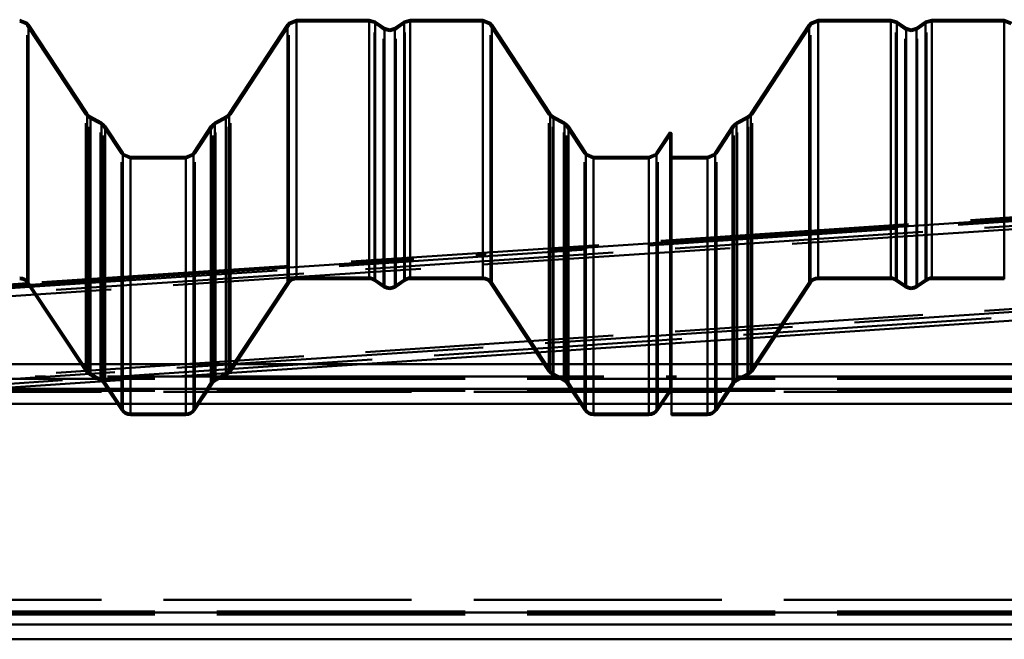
# Paper-space layout 'Layout1' of a CAD drawing. Extents: x -2 to 1033, y -36 to 596.
# Tile 8 of 256: x 66 to 78, y 236 to 243. Entities that reach past the tile are written whole.
import ezdxf

# ---------------------------------------------------------------- set-up
doc = ezdxf.new("R2010")
doc.units = 0
doc.linetypes.add('ACAD_ISO02W100', pattern=[15, 12, -3])
doc.linetypes.add('ACAD_ISO04W100', pattern=[30.5, 24, -3, 0.5, -3])
doc.layers.add('SS_PLECHY', color=7, linetype='CONTINUOUS', lineweight=50, true_color=0xb47846)
doc.layers.add('SS_VAZNICE', color=123, linetype='CONTINUOUS', lineweight=50)
doc.layers.add('SS_ZTUŽENÍ STŘECHA', color=211, linetype='CONTINUOUS', lineweight=50)

psp = doc.layouts.get("Layout1")

# ---------------------------------------------------------------- linework, layer by layer
at = {"layer": 'SS_PLECHY', "color": 5, "linetype": 'Continuous', "ltscale": 0.25}
for p, q in [((66.3434, 243.2674), (66.2514, 243.3057)), ((69.5986, 243.3057), (69.5067, 243.2674)), ((70.4765, 243.3057), (69.5986, 243.3057)), ((69.5986, 243.3057), (69.5986, 240.1892)), ((70.5505, 243.2824), (70.4765, 243.3057)), ((70.4765, 243.3057), (70.4765, 240.1892)), ((70.9715, 243.3057), (70.8975, 243.2824)), ((71.8494, 243.3057), (70.9715, 243.3057)), ((70.9715, 243.3057), (70.9715, 240.1892)), ((71.9414, 243.2674), (71.8494, 243.3057)), ((71.8494, 243.3057), (71.8494, 240.1892)), ((75.903, 243.3057), (75.811, 243.2674)), ((76.7809, 243.3057), (75.903, 243.3057)), ((75.903, 243.3057), (75.903, 240.1892)), ((76.8549, 243.2824), (76.7809, 243.3057)), ((76.7809, 243.3057), (76.7809, 240.1892)), ((77.2759, 243.3057), (77.2019, 243.2824)), ((78.1538, 243.3057), (77.2759, 243.3057)), ((77.2759, 243.3057), (77.2759, 240.1892)), ((78.2457, 243.2674), (78.1538, 243.3057)), ((78.1538, 243.3057), (78.1538, 240.1892)), ((66.3599, 243.247), (66.3434, 243.2674)), ((67.0667, 242.1714), (66.3599, 243.247)), ((66.3599, 243.247), (66.3599, 240.1311)), ((69.4901, 243.247), (68.7834, 242.1714)), ((69.5067, 243.2674), (69.4901, 243.247)), ((69.4901, 243.247), (69.4901, 240.1311)), ((70.6614, 243.2053), (70.5505, 243.2824)), ((70.5505, 243.2824), (70.5505, 240.1662)), ((70.724, 243.1857), (70.6614, 243.2053)), ((70.6614, 243.2053), (70.6614, 240.0897)), ((70.7866, 243.2053), (70.724, 243.1857)), ((70.8975, 243.2824), (70.7866, 243.2053)), ((70.7866, 243.2053), (70.7866, 240.0897)), ((70.8975, 243.2824), (70.8975, 240.1662)), ((71.9579, 243.247), (71.9414, 243.2674)), ((72.6647, 242.1714), (71.9579, 243.247)), ((71.9579, 243.247), (71.9579, 240.1311)), ((75.7945, 243.247), (75.0877, 242.1714)), ((75.811, 243.2674), (75.7945, 243.247)), ((75.7945, 243.247), (75.7945, 240.1311)), ((76.9657, 243.2053), (76.8549, 243.2824)), ((76.8549, 243.2824), (76.8549, 240.1662)), ((77.0284, 243.1857), (76.9657, 243.2053)), ((76.9657, 243.2053), (76.9657, 240.0897)), ((77.091, 243.2053), (77.0284, 243.1857)), ((77.2019, 243.2824), (77.091, 243.2053)), ((77.091, 243.2053), (77.091, 240.0897)), ((77.2019, 243.2824), (77.2019, 240.1662)), ((67.0807, 242.1542), (67.0667, 242.1714)), ((67.0667, 242.1714), (67.0667, 239.0649)), ((67.1064, 242.135), (67.0807, 242.1542)), ((67.2391, 242.0633), (67.1064, 242.135)), ((67.1064, 242.135), (67.1064, 239.0288)), ((68.7436, 242.135), (68.6109, 242.0633)), ((68.7693, 242.1542), (68.7436, 242.135)), ((68.7436, 242.135), (68.7436, 239.0288)), ((68.7834, 242.1714), (68.7693, 242.1542)), ((68.7834, 242.1714), (68.7834, 239.0649)), ((72.6787, 242.1542), (72.6647, 242.1714)), ((72.6647, 242.1714), (72.6647, 239.0649)), ((72.7044, 242.135), (72.6787, 242.1542)), ((72.8371, 242.0633), (72.7044, 242.135)), ((72.7044, 242.135), (72.7044, 239.0288)), ((75.048, 242.135), (74.9153, 242.0633)), ((75.0737, 242.1542), (75.048, 242.135)), ((75.048, 242.135), (75.048, 239.0288)), ((75.0877, 242.1714), (75.0737, 242.1542)), ((75.0877, 242.1714), (75.0877, 239.0649)), ((67.2695, 242.0407), (67.2391, 242.0633)), ((67.2391, 242.0633), (67.2391, 238.9578)), ((67.286, 242.0203), (67.2695, 242.0407)), ((67.4978, 241.698), (67.286, 242.0203)), ((67.286, 242.0203), (67.286, 238.9151)), ((68.564, 242.0203), (68.3523, 241.698)), ((68.5806, 242.0407), (68.564, 242.0203)), ((68.564, 242.0203), (68.564, 238.9151)), ((68.6109, 242.0633), (68.5806, 242.0407)), ((68.6109, 242.0633), (68.6109, 238.9578)), ((72.8675, 242.0407), (72.8371, 242.0633)), ((72.8371, 242.0633), (72.8371, 238.9578)), ((72.884, 242.0203), (72.8675, 242.0407)), ((73.0958, 241.698), (72.884, 242.0203)), ((72.884, 242.0203), (72.884, 238.9151)), ((74.8684, 242.0203), (74.6566, 241.698)), ((74.8849, 242.0407), (74.8684, 242.0203)), ((74.8684, 242.0203), (74.8684, 238.9151)), ((74.9153, 242.0633), (74.8849, 242.0407)), ((74.9153, 242.0633), (74.9153, 238.9578)), ((74.1127, 241.9452), (73.9503, 241.698)), ((74.1294, 241.9341), (74.1127, 241.9452)), ((74.1127, 241.9452), (74.1127, 238.8407)), ((74.1294, 238.8297), (74.1294, 241.9341)), ((67.5118, 241.6807), (67.4978, 241.698)), ((67.4978, 241.698), (67.4978, 238.5956)), ((67.5896, 241.6484), (67.5118, 241.6807)), ((68.2604, 241.6484), (67.5896, 241.6484)), ((67.5896, 241.6484), (67.5896, 238.5465)), ((68.3382, 241.6807), (68.2604, 241.6484)), ((68.2604, 241.6484), (68.2604, 238.5465)), ((68.3523, 241.698), (68.3382, 241.6807)), ((68.3523, 241.698), (68.3523, 238.5956)), ((73.1098, 241.6807), (73.0958, 241.698)), ((73.0958, 241.698), (73.0958, 238.5956)), ((73.1876, 241.6484), (73.1098, 241.6807)), ((73.8584, 241.6484), (73.1876, 241.6484)), ((73.1876, 241.6484), (73.1876, 238.5465)), ((73.9362, 241.6807), (73.8584, 241.6484)), ((73.8584, 241.6484), (73.8584, 238.5465)), ((73.9503, 241.698), (73.9362, 241.6807)), ((73.9503, 241.698), (73.9503, 238.5956)), ((74.5648, 241.6484), (74.1294, 241.6484)), ((74.6426, 241.6807), (74.5648, 241.6484)), ((74.5648, 238.5465), (74.5648, 241.6484)), ((74.6566, 241.698), (74.6426, 241.6807)), ((74.6566, 241.698), (74.6566, 238.5956)), ((66.3433, 240.1201), (67.05, 239.054)), ((66.3599, 240.1311), (67.0667, 239.0649)), ((68.7834, 239.0649), (69.4901, 240.1311)), ((68.8, 239.054), (69.5068, 240.1201)), ((69.5986, 240.1892), (70.4765, 240.1892)), ((69.5986, 240.1693), (70.4765, 240.1693)), ((70.5392, 240.1498), (70.65, 240.0734)), ((70.5505, 240.1662), (70.6614, 240.0897)), ((70.7866, 240.0897), (70.8975, 240.1662)), ((70.798, 240.0734), (70.9089, 240.1498)), ((70.9715, 240.1892), (71.8494, 240.1892)), ((70.9715, 240.1693), (71.8494, 240.1693)), ((71.9413, 240.1201), (72.648, 239.054)), ((71.9579, 240.1311), (72.6647, 239.0649)), ((75.0877, 239.0649), (75.7945, 240.1311)), ((75.1044, 239.054), (75.8111, 240.1201)), ((75.903, 240.1892), (76.7809, 240.1892)), ((75.903, 240.1693), (76.7809, 240.1693)), ((76.8435, 240.1498), (76.9544, 240.0734)), ((76.8549, 240.1662), (76.9657, 240.0897)), ((77.091, 240.0897), (77.2019, 240.1662)), ((77.1024, 240.0734), (77.2132, 240.1498)), ((77.2759, 240.1892), (78.1538, 240.1892)), ((77.2759, 240.1693), (78.1538, 240.1693)), ((67.0969, 239.0113), (67.2296, 238.9402)), ((67.1064, 239.0288), (67.2391, 238.9578)), ((68.6109, 238.9578), (68.7436, 239.0288)), ((68.6204, 238.9402), (68.7531, 239.0113)), ((72.6949, 239.0113), (72.8276, 238.9402)), ((72.7044, 239.0288), (72.8371, 238.9578)), ((74.9153, 238.9578), (75.048, 239.0288)), ((74.9248, 238.9402), (75.0574, 239.0113)), ((67.2694, 238.9041), (67.4811, 238.5847)), ((67.286, 238.9151), (67.4978, 238.5956)), ((68.3523, 238.5956), (68.564, 238.9151)), ((68.3689, 238.5847), (68.5807, 238.9041)), ((72.8674, 238.9041), (73.0791, 238.5847)), ((72.884, 238.9151), (73.0958, 238.5956)), ((74.6566, 238.5956), (74.8684, 238.9151)), ((74.6733, 238.5847), (74.885, 238.9041)), ((73.9503, 238.5956), (74.1127, 238.8407)), ((73.9669, 238.5847), (74.1294, 238.8297)), ((74.1127, 238.8407), (74.1294, 238.8297)), ((74.1294, 238.5465), (74.1294, 238.8297)), ((67.5896, 238.5465), (68.2604, 238.5465)), ((67.5896, 238.5265), (68.2604, 238.5265)), ((73.1876, 238.5465), (73.8584, 238.5465)), ((73.1876, 238.5265), (73.8584, 238.5265)), ((74.1294, 238.5465), (74.5648, 238.5465)), ((74.1294, 238.5265), (74.1294, 238.5465)), ((74.1294, 238.5265), (74.5648, 238.5265))]:
    psp.add_line(p, q, dxfattribs=at)
at = {"layer": 'SS_PLECHY', "color": 5, "linetype": 'ACAD_ISO02W100', "ltscale": 0.25}
for p, q in [((66.3292, 243.2532), (66.2514, 243.2856)), ((69.5986, 243.2856), (69.5208, 243.2532)), ((70.4765, 243.2856), (69.5986, 243.2856)), ((70.5392, 243.2659), (70.4765, 243.2856)), ((70.9715, 243.2856), (70.9089, 243.2659)), ((71.8494, 243.2856), (70.9715, 243.2856)), ((71.9272, 243.2532), (71.8494, 243.2856)), ((75.903, 243.2856), (75.8252, 243.2532)), ((76.7809, 243.2856), (75.903, 243.2856)), ((76.8435, 243.2659), (76.7809, 243.2856)), ((77.2759, 243.2856), (77.2132, 243.2659)), ((78.1538, 243.2856), (77.2759, 243.2856)), ((78.2316, 243.2532), (78.1538, 243.2856)), ((66.3433, 243.236), (66.3292, 243.2532)), ((67.05, 242.1604), (66.3433, 243.236)), ((66.3433, 240.1201), (66.3433, 243.236)), ((69.5068, 243.236), (68.8, 242.1604)), ((69.5208, 243.2532), (69.5068, 243.236)), ((69.5068, 240.1201), (69.5068, 243.236)), ((70.65, 243.1888), (70.5392, 243.2659)), ((70.5392, 240.1498), (70.5392, 243.2659)), ((70.724, 243.1656), (70.65, 243.1888)), ((70.65, 240.0734), (70.65, 243.1888)), ((70.798, 243.1888), (70.724, 243.1656)), ((70.9089, 243.2659), (70.798, 243.1888)), ((70.798, 240.0734), (70.798, 243.1888)), ((70.9089, 240.1498), (70.9089, 243.2659)), ((71.9413, 243.236), (71.9272, 243.2532)), ((72.648, 242.1604), (71.9413, 243.236)), ((71.9413, 240.1201), (71.9413, 243.236)), ((75.8111, 243.236), (75.1044, 242.1604)), ((75.8252, 243.2532), (75.8111, 243.236)), ((75.8111, 240.1201), (75.8111, 243.236)), ((76.9544, 243.1888), (76.8435, 243.2659)), ((76.8435, 240.1498), (76.8435, 243.2659)), ((77.0284, 243.1656), (76.9544, 243.1888)), ((76.9544, 240.0734), (76.9544, 243.1888)), ((77.1024, 243.1888), (77.0284, 243.1656)), ((77.2132, 243.2659), (77.1024, 243.1888)), ((77.1024, 240.0734), (77.1024, 243.1888)), ((77.2132, 240.1498), (77.2132, 243.2659)), ((67.0666, 242.14), (67.05, 242.1604)), ((67.05, 239.054), (67.05, 242.1604)), ((67.0969, 242.1173), (67.0666, 242.14)), ((67.2296, 242.0457), (67.0969, 242.1173)), ((67.0969, 239.0113), (67.0969, 242.1173)), ((68.7531, 242.1173), (68.6204, 242.0457)), ((68.7835, 242.14), (68.7531, 242.1173)), ((68.7531, 239.0113), (68.7531, 242.1173)), ((68.8, 242.1604), (68.7835, 242.14)), ((68.8, 239.054), (68.8, 242.1604)), ((72.6646, 242.14), (72.648, 242.1604)), ((72.648, 239.054), (72.648, 242.1604)), ((72.6949, 242.1173), (72.6646, 242.14)), ((72.8276, 242.0457), (72.6949, 242.1173)), ((72.6949, 239.0113), (72.6949, 242.1173)), ((75.0574, 242.1173), (74.9248, 242.0457)), ((75.0878, 242.14), (75.0574, 242.1173)), ((75.0574, 239.0113), (75.0574, 242.1173)), ((75.1044, 242.1604), (75.0878, 242.14)), ((75.1044, 239.054), (75.1044, 242.1604)), ((67.2553, 242.0265), (67.2296, 242.0457)), ((67.2296, 238.9402), (67.2296, 242.0457)), ((67.2694, 242.0092), (67.2553, 242.0265)), ((67.4811, 241.6869), (67.2694, 242.0092)), ((67.2694, 238.9041), (67.2694, 242.0092)), ((68.5807, 242.0092), (68.3689, 241.6869)), ((68.5947, 242.0265), (68.5807, 242.0092)), ((68.5807, 238.9041), (68.5807, 242.0092)), ((68.6204, 242.0457), (68.5947, 242.0265)), ((68.6204, 238.9402), (68.6204, 242.0457)), ((72.8533, 242.0265), (72.8276, 242.0457)), ((72.8276, 238.9402), (72.8276, 242.0457)), ((72.8674, 242.0092), (72.8533, 242.0265)), ((73.0791, 241.6869), (72.8674, 242.0092)), ((72.8674, 238.9041), (72.8674, 242.0092)), ((74.885, 242.0092), (74.6733, 241.6869)), ((74.8991, 242.0265), (74.885, 242.0092)), ((74.885, 238.9041), (74.885, 242.0092)), ((74.9248, 242.0457), (74.8991, 242.0265)), ((74.9248, 238.9402), (74.9248, 242.0457)), ((74.1294, 241.9341), (73.9669, 241.6869)), ((67.4977, 241.6665), (67.4811, 241.6869)), ((67.4811, 238.5847), (67.4811, 241.6869)), ((67.5896, 241.6283), (67.4977, 241.6665)), ((67.5896, 241.6283), (68.2604, 241.6283)), ((68.3524, 241.6665), (68.2604, 241.6283)), ((68.3689, 241.6869), (68.3524, 241.6665)), ((68.3689, 238.5847), (68.3689, 241.6869)), ((73.0957, 241.6665), (73.0791, 241.6869)), ((73.0791, 238.5847), (73.0791, 241.6869)), ((73.1876, 241.6283), (73.0957, 241.6665)), ((73.1876, 241.6283), (73.8584, 241.6283)), ((73.9504, 241.6665), (73.8584, 241.6283)), ((73.9669, 241.6869), (73.9504, 241.6665)), ((73.9669, 238.5847), (73.9669, 241.6869)), ((74.1294, 241.6283), (74.5648, 241.6283)), ((74.6567, 241.6665), (74.5648, 241.6283)), ((74.6733, 241.6869), (74.6567, 241.6665)), ((74.6733, 238.5847), (74.6733, 241.6869)), ((69.5986, 240.1892), (69.5986, 240.1693)), ((70.4765, 240.1892), (70.4765, 240.1693)), ((70.9715, 240.1892), (70.9715, 240.1693)), ((71.8494, 240.1892), (71.8494, 240.1693)), ((75.903, 240.1892), (75.903, 240.1693)), ((76.7809, 240.1892), (76.7809, 240.1693)), ((77.2759, 240.1892), (77.2759, 240.1693)), ((78.1538, 240.1892), (78.1538, 240.1693)), ((67.5896, 238.5465), (67.5896, 238.5265)), ((68.2604, 238.5465), (68.2604, 238.5265)), ((73.1876, 238.5465), (73.1876, 238.5265)), ((73.8584, 238.5465), (73.8584, 238.5265)), ((74.5648, 238.5265), (74.5648, 238.5465))]:
    psp.add_line(p, q, dxfattribs=at)
at = {"layer": 'SS_PLECHY', "color": 5, "linetype": 'Continuous', "ltscale": 0.25, "extrusion": (2.92942e-12, 0.093704, -0.9956)}
psp.add_arc((-66.2514, 239.0035, 22.4945), 0.13, 90, 146.57519, dxfattribs=at)
at = {"layer": 'SS_PLECHY', "color": 5, "linetype": 'Continuous', "ltscale": 0.25, "extrusion": (2.92641e-12, 0.093704, -0.9956)}
psp.add_arc((-66.2514, 239.0035, 22.4945), 0.11, 90, 146.57519, dxfattribs=at)
at = {"layer": 'SS_PLECHY', "color": 5, "linetype": 'Continuous', "ltscale": 0.25, "extrusion": (-6.11767e-12, 0.093704, -0.9956)}
psp.add_arc((-69.5986, 239.0035, 22.4945), 0.13, 33.42481, 90, dxfattribs=at)
at = {"layer": 'SS_PLECHY', "color": 5, "linetype": 'Continuous', "ltscale": 0.25, "extrusion": (-7.00361e-12, 0.093704, -0.9956)}
psp.add_arc((-69.5986, 239.0035, 22.4945), 0.11, 33.42481, 90, dxfattribs=at)
at = {"layer": 'SS_PLECHY', "color": 5, "linetype": 'Continuous', "ltscale": 0.25, "extrusion": (2.764e-12, 0.093704, -0.9956)}
psp.add_arc((-70.4765, 239.0035, 22.4945), 0.13, 90, 124.70088, dxfattribs=at)
at = {"layer": 'SS_PLECHY', "color": 5, "linetype": 'Continuous', "ltscale": 0.25, "extrusion": (1.9152e-12, 0.093704, -0.9956)}
psp.add_arc((-70.4765, 239.0035, 22.4945), 0.11, 90, 124.70088, dxfattribs=at)
at = {"layer": 'SS_PLECHY', "color": 5, "linetype": 'Continuous', "ltscale": 0.25, "extrusion": (2.75644e-12, -0.093704, 0.9956)}
psp.add_arc((70.724, 239.123, -22.5057), 0.13, 235.29912, 304.70088, dxfattribs=at)
at = {"layer": 'SS_PLECHY', "color": 5, "linetype": 'Continuous', "ltscale": 0.25, "extrusion": (2.90488e-12, -0.093704, 0.9956)}
psp.add_arc((70.724, 239.123, -22.5057), 0.11, 235.29912, 304.70088, dxfattribs=at)
at = {"layer": 'SS_PLECHY', "color": 5, "linetype": 'Continuous', "ltscale": 0.25, "extrusion": (-2.76522e-12, 0.093704, -0.9956)}
psp.add_arc((-70.9715, 239.0035, 22.4945), 0.13, 55.29912, 90, dxfattribs=at)
at = {"layer": 'SS_PLECHY', "color": 5, "linetype": 'Continuous', "ltscale": 0.25, "extrusion": (-1.86561e-12, 0.093704, -0.9956)}
psp.add_arc((-70.9715, 239.0035, 22.4945), 0.11, 55.29912, 90, dxfattribs=at)
at = {"layer": 'SS_PLECHY', "color": 5, "linetype": 'Continuous', "ltscale": 0.25, "extrusion": (3.28107e-12, 0.093704, -0.9956)}
psp.add_arc((-71.8494, 239.0035, 22.4945), 0.13, 90, 146.57519, dxfattribs=at)
at = {"layer": 'SS_PLECHY', "color": 5, "linetype": 'Continuous', "ltscale": 0.25, "extrusion": (3.34199e-12, 0.093704, -0.9956)}
psp.add_arc((-71.8494, 239.0035, 22.4945), 0.11, 90, 146.57519, dxfattribs=at)
at = {"layer": 'SS_PLECHY', "color": 5, "linetype": 'Continuous', "ltscale": 0.25, "extrusion": (9.75138e-12, 0.093704, -0.9956)}
psp.add_arc((-75.903, 239.0035, 22.4945), 0.13, 33.42481, 90, dxfattribs=at)
at = {"layer": 'SS_PLECHY', "color": 5, "linetype": 'Continuous', "ltscale": 0.25, "extrusion": (1.08468e-11, 0.093704, -0.9956)}
psp.add_arc((-75.903, 239.0035, 22.4945), 0.11, 33.42481, 90, dxfattribs=at)
at = {"layer": 'SS_PLECHY', "color": 5, "linetype": 'Continuous', "ltscale": 0.25, "extrusion": (-3.25856e-12, 0.093704, -0.9956)}
psp.add_arc((-76.7809, 239.0035, 22.4945), 0.13, 90, 124.70088, dxfattribs=at)
at = {"layer": 'SS_PLECHY', "color": 5, "linetype": 'Continuous', "ltscale": 0.25, "extrusion": (-4.2465e-12, 0.093704, -0.9956)}
psp.add_arc((-76.7809, 239.0035, 22.4945), 0.11, 90, 124.70088, dxfattribs=at)
at = {"layer": 'SS_PLECHY', "color": 5, "linetype": 'Continuous', "ltscale": 0.25, "extrusion": (-3.17088e-12, -0.093704, 0.9956)}
psp.add_arc((77.0284, 239.123, -22.5057), 0.13, 235.29912, 304.70088, dxfattribs=at)
at = {"layer": 'SS_PLECHY', "color": 5, "linetype": 'Continuous', "ltscale": 0.25, "extrusion": (-3.62945e-12, -0.093704, 0.9956)}
psp.add_arc((77.0284, 239.123, -22.5057), 0.11, 235.29912, 304.70088, dxfattribs=at)
at = {"layer": 'SS_PLECHY', "color": 5, "linetype": 'Continuous', "ltscale": 0.25, "extrusion": (2.9962e-12, 0.093704, -0.9956)}
psp.add_arc((-77.2759, 239.0035, 22.4945), 0.13, 55.29912, 90, dxfattribs=at)
at = {"layer": 'SS_PLECHY', "color": 5, "linetype": 'Continuous', "ltscale": 0.25, "extrusion": (3.88944e-12, 0.093704, -0.9956)}
psp.add_arc((-77.2759, 239.0035, 22.4945), 0.11, 55.29912, 90, dxfattribs=at)
at = {"layer": 'SS_PLECHY', "color": 5, "linetype": 'Continuous', "ltscale": 0.25, "extrusion": (-6.09032e-13, -0.093704, 0.9956)}
psp.add_arc((67.1585, 238.0731, -22.4069), 0.13, 213.42481, 241.736, dxfattribs=at)
at = {"layer": 'SS_PLECHY', "color": 5, "linetype": 'Continuous', "ltscale": 0.25, "extrusion": (-2.13717e-12, -0.093704, 0.9956)}
psp.add_arc((67.1585, 238.0731, -22.4069), 0.11, 213.42481, 241.736, dxfattribs=at)
at = {"layer": 'SS_PLECHY', "color": 5, "linetype": 'Continuous', "ltscale": 0.25, "extrusion": (9.18091e-13, -0.093704, 0.9956)}
psp.add_arc((68.6915, 238.0731, -22.4069), 0.11, 298.264, 326.57519, dxfattribs=at)
at = {"layer": 'SS_PLECHY', "color": 5, "linetype": 'Continuous', "ltscale": 0.25, "extrusion": (1.67931e-13, -0.093704, 0.9956)}
psp.add_arc((68.6915, 238.0731, -22.4069), 0.13, 298.264, 326.57519, dxfattribs=at)
at = {"layer": 'SS_PLECHY', "color": 5, "linetype": 'Continuous', "ltscale": 0.25, "extrusion": (9.83315e-14, -0.093704, 0.9956)}
psp.add_arc((72.7565, 238.0731, -22.4069), 0.13, 213.42481, 241.736, dxfattribs=at)
at = {"layer": 'SS_PLECHY', "color": 5, "linetype": 'Continuous', "ltscale": 0.25, "extrusion": (-1.35581e-12, -0.093704, 0.9956)}
psp.add_arc((72.7565, 238.0731, -22.4069), 0.11, 213.42481, 241.736, dxfattribs=at)
at = {"layer": 'SS_PLECHY', "color": 5, "linetype": 'Continuous', "ltscale": 0.25, "extrusion": (1.31724e-11, -0.093704, 0.9956)}
psp.add_arc((74.9959, 238.0731, -22.4069), 0.11, 298.264, 326.57519, dxfattribs=at)
at = {"layer": 'SS_PLECHY', "color": 5, "linetype": 'Continuous', "ltscale": 0.25, "extrusion": (1.04725e-11, -0.093704, 0.9956)}
psp.add_arc((74.9959, 238.0731, -22.4069), 0.13, 298.264, 326.57519, dxfattribs=at)
at = {"layer": 'SS_PLECHY', "color": 5, "linetype": 'Continuous', "ltscale": 0.25, "extrusion": (-2.05181e-12, 0.093704, -0.9956)}
psp.add_arc((-67.1775, 237.7929, 22.3805), 0.11, 118.264, 146.57519, dxfattribs=at)
at = {"layer": 'SS_PLECHY', "color": 5, "linetype": 'Continuous', "ltscale": 0.25, "extrusion": (-1.66116e-12, 0.093704, -0.9956)}
psp.add_arc((-67.1775, 237.7929, 22.3805), 0.13, 118.264, 146.57519, dxfattribs=at)
at = {"layer": 'SS_PLECHY', "color": 5, "linetype": 'Continuous', "ltscale": 0.25, "extrusion": (1.91017e-12, 0.093704, -0.9956)}
psp.add_arc((-68.6725, 237.7929, 22.3805), 0.13, 33.42481, 61.736, dxfattribs=at)
at = {"layer": 'SS_PLECHY', "color": 5, "linetype": 'Continuous', "ltscale": 0.25, "extrusion": (2.7148e-12, 0.093704, -0.9956)}
psp.add_arc((-68.6725, 237.7929, 22.3805), 0.11, 33.42481, 61.736, dxfattribs=at)
at = {"layer": 'SS_PLECHY', "color": 5, "linetype": 'Continuous', "ltscale": 0.25, "extrusion": (-2.2646e-12, 0.093704, -0.9956)}
psp.add_arc((-72.7755, 237.7929, 22.3805), 0.11, 118.264, 146.57519, dxfattribs=at)
at = {"layer": 'SS_PLECHY', "color": 5, "linetype": 'Continuous', "ltscale": 0.25, "extrusion": (-1.15704e-12, 0.093704, -0.9956)}
psp.add_arc((-72.7755, 237.7929, 22.3805), 0.13, 118.264, 146.57519, dxfattribs=at)
at = {"layer": 'SS_PLECHY', "color": 5, "linetype": 'Continuous', "ltscale": 0.25, "extrusion": (1.42194e-11, 0.093704, -0.9956)}
psp.add_arc((-74.9769, 237.7929, 22.3805), 0.13, 33.42481, 61.736, dxfattribs=at)
at = {"layer": 'SS_PLECHY', "color": 5, "linetype": 'Continuous', "ltscale": 0.25, "extrusion": (1.74639e-11, 0.093704, -0.9956)}
psp.add_arc((-74.9769, 237.7929, 22.3805), 0.11, 33.42481, 61.736, dxfattribs=at)
at = {"layer": 'SS_PLECHY', "color": 5, "linetype": 'Continuous', "ltscale": 0.25, "extrusion": (-3.50294e-12, -0.093704, 0.9956)}
psp.add_arc((67.5896, 237.6059, -22.3629), 0.13, 213.42481, 270, dxfattribs=at)
at = {"layer": 'SS_PLECHY', "color": 5, "linetype": 'Continuous', "ltscale": 0.25, "extrusion": (-4.71291e-12, -0.093704, 0.9956)}
psp.add_arc((67.5896, 237.6059, -22.3629), 0.11, 213.42481, 270, dxfattribs=at)
at = {"layer": 'SS_PLECHY', "color": 5, "linetype": 'Continuous', "ltscale": 0.25, "extrusion": (1.95099e-12, -0.093704, 0.9956)}
psp.add_arc((68.2604, 237.6059, -22.3629), 0.11, 270, 326.57519, dxfattribs=at)
at = {"layer": 'SS_PLECHY', "color": 5, "linetype": 'Continuous', "ltscale": 0.25, "extrusion": (2.13048e-12, -0.093704, 0.9956)}
psp.add_arc((68.2604, 237.6059, -22.3629), 0.13, 270, 326.57519, dxfattribs=at)
at = {"layer": 'SS_PLECHY', "color": 5, "linetype": 'Continuous', "ltscale": 0.25, "extrusion": (-3.61685e-12, -0.093704, 0.9956)}
psp.add_arc((73.1876, 237.6059, -22.3629), 0.13, 213.42481, 270, dxfattribs=at)
at = {"layer": 'SS_PLECHY', "color": 5, "linetype": 'Continuous', "ltscale": 0.25, "extrusion": (-4.84753e-12, -0.093704, 0.9956)}
psp.add_arc((73.1876, 237.6059, -22.3629), 0.11, 213.42481, 270, dxfattribs=at)
at = {"layer": 'SS_PLECHY', "color": 5, "linetype": 'Continuous', "ltscale": 0.25, "extrusion": (1.86468e-12, -0.093704, 0.9956)}
psp.add_arc((73.8584, 237.6059, -22.3629), 0.11, 270, 326.57519, dxfattribs=at)
at = {"layer": 'SS_PLECHY', "color": 5, "linetype": 'Continuous', "ltscale": 0.25, "extrusion": (1.39024e-12, -0.093704, 0.9956)}
psp.add_arc((73.8584, 237.6059, -22.3629), 0.13, 270, 326.57519, dxfattribs=at)
at = {"layer": 'SS_PLECHY', "color": 5, "linetype": 'Continuous', "ltscale": 0.25, "extrusion": (1.02614e-11, -0.093704, 0.9956)}
psp.add_arc((74.5648, 237.6059, -22.3629), 0.11, 270, 326.57519, dxfattribs=at)
at = {"layer": 'SS_PLECHY', "color": 5, "linetype": 'Continuous', "ltscale": 0.25, "extrusion": (8.60512e-12, -0.093704, 0.9956)}
psp.add_arc((74.5648, 237.6059, -22.3629), 0.13, 270, 326.57519, dxfattribs=at)
at = {"layer": 'SS_VAZNICE', "color": 1, "linetype": 'Continuous', "ltscale": 0.25}
for p, q in [((66.991, 239.1429), (63.261, 239.1429)), ((72.589, 239.1429), (68.859, 239.1429)), ((78.8934, 239.1429), (75.1634, 239.1429)), ((67.3098, 238.8431), (62.9422, 238.8431)), ((72.9078, 238.8431), (68.5402, 238.8431)), ((79.2122, 238.8431), (74.8446, 238.8431)), ((62.8234, 238.6639), (67.4286, 238.6639)), ((68.4214, 238.6639), (73.0266, 238.6639)), ((74.0194, 238.6639), (74.1294, 238.6639)), ((74.7258, 238.6639), (79.331, 238.6639)), ((162.2145, 236.14), (52.0145, 236.14)), ((52.0145, 235.9957), (162.2145, 235.9957)), ((52.0145, 235.8164), (162.2145, 235.8164))]:
    psp.add_line(p, q, dxfattribs=at)
at = {"layer": 'SS_VAZNICE', "color": 3, "linetype": 'ACAD_ISO02W100', "ltscale": 0.25}
for p, q in [((68.859, 239.1429), (66.991, 239.1429)), ((75.1634, 239.1429), (72.589, 239.1429)), ((49.8845, 238.9637), (164.7395, 238.9637)), ((49.8845, 238.8194), (164.7395, 238.8194)), ((164.7395, 238.8082), (49.8845, 238.8082)), ((68.5402, 238.8431), (67.3098, 238.8431)), ((74.8446, 238.8431), (72.9078, 238.8431)), ((67.4286, 238.6639), (68.4214, 238.6639)), ((73.0266, 238.6639), (74.0194, 238.6639)), ((74.1294, 238.6639), (74.7258, 238.6639)), ((164.7395, 236.2955), (49.8845, 236.2955)), ((49.8845, 236.1512), (164.7395, 236.1512)), ((49.8845, 236.1163), (164.7395, 236.1163))]:
    psp.add_line(p, q, dxfattribs=at)
at = {"layer": 'SS_VAZNICE', "color": 7, "linetype": 'ACAD_ISO04W100', "ltscale": 0.25}
psp.add_line((164.8145, 238.993), (49.8145, 238.993), dxfattribs=at)
at = {"layer": 'SS_ZTUŽENÍ STŘECHA', "color": 7, "linetype": 'ACAD_ISO04W100', "ltscale": 0.25}
psp.add_line((49.8145, 238.993), (89.2563, 241.6283), dxfattribs=at)
at = {"layer": 'SS_ZTUŽENÍ STŘECHA', "color": 3, "linetype": 'ACAD_ISO02W100', "ltscale": 0.25}
for p, q in [((66.3724, 240.0761), (90.2928, 241.6743)), ((53.1401, 239.0957), (90.1201, 241.5665)), ((88.2198, 241.5822), (66.3429, 240.1205)), ((88.3926, 241.4898), (52.5612, 239.0957)), ((68.8601, 239.1446), (90.1201, 240.565)), ((88.3926, 240.4883), (52.6056, 238.0972)), ((52.5521, 237.9973), (88.2198, 240.3805)), ((72.4959, 239.2835), (75.3845, 239.4765)), ((53.1845, 238.0972), (68.8357, 239.1429)), ((53.2468, 237.9973), (70.3925, 239.1429)), ((68.8357, 239.1429), (68.8601, 239.1446))]:
    psp.add_line(p, q, dxfattribs=at)
at = {"layer": 'SS_ZTUŽENÍ STŘECHA', "color": 1, "linetype": 'Continuous', "ltscale": 0.25}
for p, q in [((63.7641, 239.9018), (66.3724, 240.0761)), ((66.3429, 240.1205), (63.7963, 239.9504)), ((75.3845, 239.4765), (78.5328, 239.6868)), ((70.3925, 239.1429), (72.4959, 239.2835))]:
    psp.add_line(p, q, dxfattribs=at)

doc.saveas('drawing.dxf')
